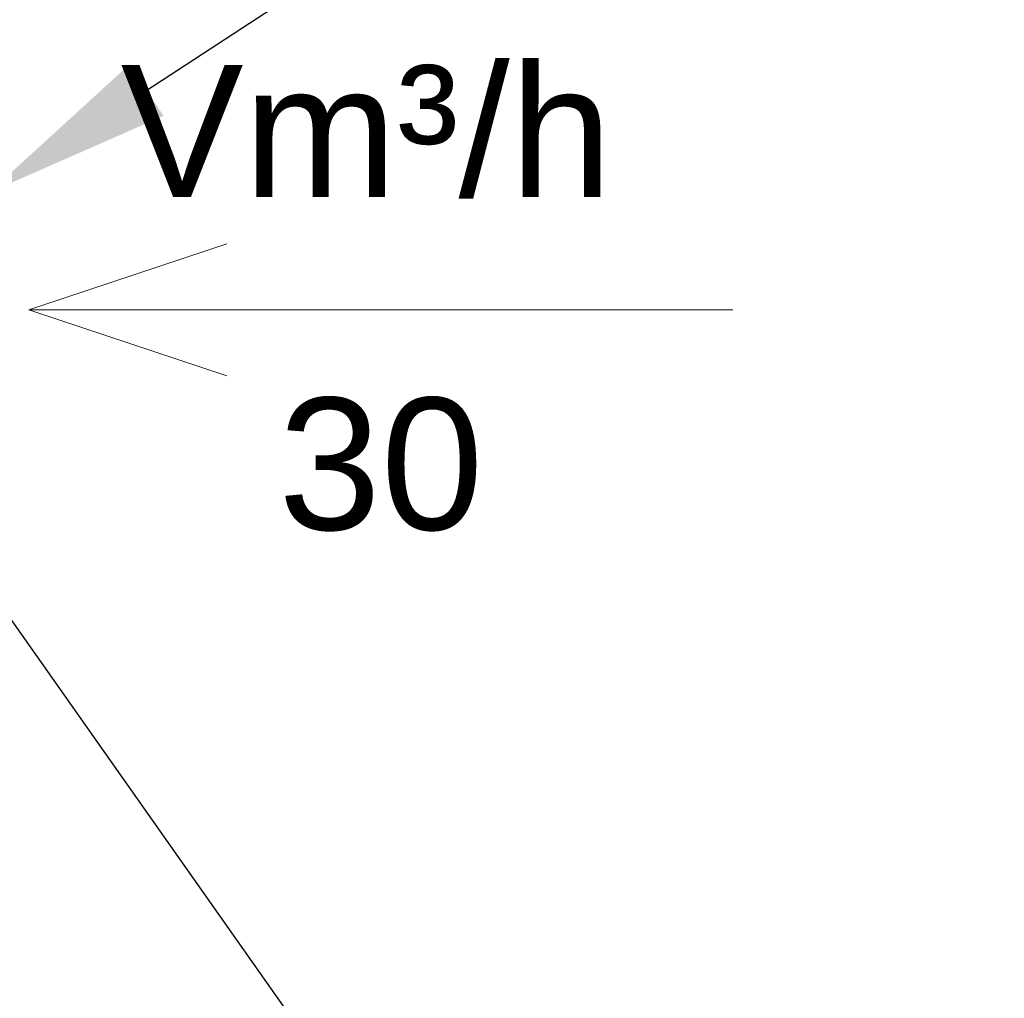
# Model space of a CAD drawing. Header units: centimetres. Extents: x 8435 to 34224, y 15581 to 23928.
# Tile 18 of 256: x 14011 to 14053, y 18187 to 18229. Entities that reach past the tile are written whole.
import ezdxf
from ezdxf import colors
from ezdxf.entities.mleader import LeaderData, LeaderLine
from ezdxf.enums import TextEntityAlignment as Align
from ezdxf.math import Vec2, Vec3

# ---------------------------------------------------------------- set-up
doc = ezdxf.new("R2010")
doc.units = ezdxf.units.CM
doc.header["$LTSCALE"] = 0.2
doc.layers.add('2DL_DESC', color=7, linetype='Continuous', lineweight=9)
doc.layers.add('_ET_OPIS', color=7, linetype='Continuous', lineweight=20)
doc.styles.add('CP_ATTR', font='arial.ttf')
doc.styles.add('SIMPLEX', font='simplex.shx', dxfattribs={"height": 12})

# ---------------------------------------------------------------- blocks, each defined once
blk = doc.blocks.new('CPLS_465')
for q in [(-0.2188, 0.0938), (0.5, 0), (-0.2188, -0.0938)]:
    blk.add_line((-0.5, 0), q)
at = {"style": 'CP_ATTR'}
blk.add_text('Vm³/h', height=0.1875, dxfattribs=at).set_placement((-0.3698, 0.1603))
blk.add_attdef('FLOW', text='', height=0.1875, dxfattribs=at).set_placement((0, -0.2188), align=Align.MIDDLE)

msp = doc.modelspace()

# ---------------------------------------------------------------- block references
at = {"layer": '2DL_DESC', "xscale": 30, "yscale": 30, "zscale": 30}
msp.add_blockref('CPLS_465', (14026.054, 18216.329), dxfattribs=at).add_auto_attribs({'FLOW': '30'})

# ---------------------------------------------------------------- leaders
at = {"layer": '_ET_OPIS', "ltscale": 2}
ml = msp.add_multileader_mtext('Standard', dxfattribs=at)
ml.set_content('WŁ100 ', color=256, style='SIMPLEX')
ml.set_leader_properties()
ml.build(insert=Vec2(0, 0))
ml.multileader.update_dxf_attribs({"dogleg_length": 2, "arrow_head_size": 8})
ctx = ml.context
ctx.base_point, ctx.char_height, ctx.arrow_head_size, ctx.landing_gap_size, ctx.plane_origin = Vec3(14060.125, 18253.084), 8, 8, 1, Vec3(14501.509, 18474.123)
notes = []
notes.append((ctx, [(1, (1, 1, 0), (14058.125, 18253.084), (1, 0), 2, [(0, [(14009.369, 18221.329)], 0, [])])]))
ctx.mtext.insert, ctx.mtext.width, ctx.mtext.defined_height, ctx.mtext.flow_direction = Vec3(14061.125, 18257.084), 213.05204, 51.024, 5
ml = msp.add_multileader_mtext('Standard', dxfattribs=at)
ml.set_content('K2', color=256, style='SIMPLEX')
ml.set_leader_properties()
ml.build(insert=Vec2(0, 0))
ml.multileader.update_dxf_attribs({"dogleg_length": 2, "arrow_head_size": 8})
ctx = ml.context
ctx.base_point, ctx.char_height, ctx.arrow_head_size, ctx.landing_gap_size, ctx.plane_origin = Vec3(14002.973, 18245.301), 8, 8, 1, Vec3(14521.74, 18466.339)
notes.append((ctx, [(1, (1, 1, 0), (14000.973, 18245.301), (1, 0), 2, [(0, [(13999.907, 18221.329)], 0, [])])]))
ctx.mtext.insert, ctx.mtext.width, ctx.mtext.defined_height, ctx.mtext.flow_direction = Vec3(14003.973, 18249.301), 213.05204, 51.024, 5
ml = msp.add_multileader_mtext('Standard', dxfattribs=at)
ml.set_content('K1 ', color=256, style='SIMPLEX')
ml.set_leader_properties()
ml.build(insert=Vec2(0, 0))
ml.multileader.update_dxf_attribs({"dogleg_length": 2, "arrow_head_size": 8})
ctx = ml.context
ctx.base_point, ctx.char_height, ctx.arrow_head_size, ctx.landing_gap_size, ctx.plane_origin = Vec3(13957.676, 18244.768), 8, 8, 1, Vec3(14485.609, 18474.123)
notes.append((ctx, [(0, (1, 1, 0), (13971.581, 18244.768), (-1, 0), 2, [(0, [(13993.469, 18216.329)], 0, [])])]))
ctx.mtext.insert, ctx.mtext.width, ctx.mtext.defined_height, ctx.mtext.flow_direction = Vec3(13958.676, 18248.768), 213.05204, 51.024, 5
ml = msp.add_multileader_mtext('Standard', dxfattribs=at)
ml.set_content('K3 ', color=256, style='SIMPLEX')
ml.set_leader_properties()
ml.build(insert=Vec2(0, 0))
ml.multileader.update_dxf_attribs({"dogleg_length": 2, "arrow_head_size": 8})
ctx = ml.context
ctx.base_point, ctx.char_height, ctx.arrow_head_size, ctx.landing_gap_size, ctx.plane_origin = Vec3(13943.447, 18222.411), 8, 8, 1, Vec3(14440.44, 18474.123)
notes.append((ctx, [(0, (1, 1, 0), (13960.781, 18222.411), (-1, 0), 2, [(0, [(13993.469, 18216.329)], 0, [])])]))
ctx.mtext.insert, ctx.mtext.width, ctx.mtext.defined_height, ctx.mtext.flow_direction = Vec3(13944.447, 18226.411), 213.05204, 51.024, 5
ml = msp.add_multileader_mtext('Standard', dxfattribs=at)
ml.set_content('WYWIETRZAK %%C100mm\\PWrzut ponad dach\\PWyposażenie-wentylator łazienkowy 100 \\Pwydatek 30m3/h ', color=256, style='SIMPLEX')
ml.set_leader_properties()
ml.build(insert=Vec2(0, 0))
ml.multileader.update_dxf_attribs({"dogleg_length": 2, "arrow_head_size": 8})
ctx = ml.context
ctx.base_point, ctx.char_height, ctx.arrow_head_size, ctx.landing_gap_size, ctx.plane_origin = Vec3(14032.901, 18173.879), 8, 8, 1, Vec3(14501.509, 18394.918)
notes.append((ctx, [(1, (1, 1, 0), (14030.901, 18173.879), (1, 0), 2, [(0, [(14000.969, 18216.329)], 0, [])])]))
ctx.mtext.insert, ctx.mtext.width, ctx.mtext.defined_height, ctx.mtext.flow_direction = Vec3(14033.901, 18179.212), 213.05204, 51.024, 5
for ctx, leaders in notes:
    for number, flags, end, landing, length, lines in leaders:
        leader = LeaderData()
        leader.index, (leader.has_last_leader_line, leader.has_dogleg_vector, leader.attachment_direction) = number, flags
        leader.last_leader_point, leader.dogleg_vector, leader.dogleg_length = Vec3(end), Vec3(landing), length
        for number, points, colour, breaks in lines:
            line = LeaderLine()
            line.index, line.vertices, line.color, line.breaks = number, Vec3.list(points), colors.encode_raw_color(colour), breaks
            leader.lines.append(line)
        ctx.leaders.append(leader)

doc.saveas('drawing.dxf')
